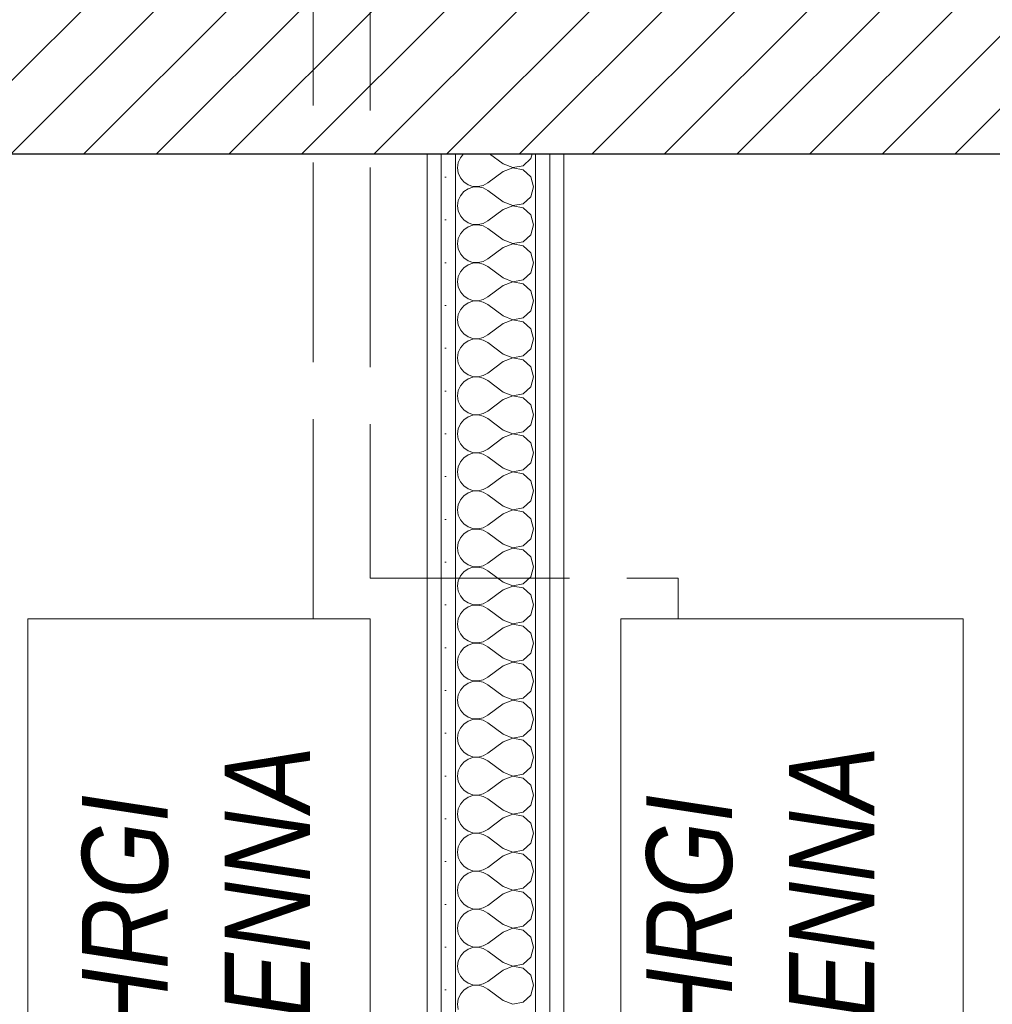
# Model space of a CAD drawing. Header units: millimetres. Extents: x -140780 to 266886, y -104422 to 233759.
# Tile 77 of 104: x 211839 to 212692, y 120400 to 121263. Entities that reach past the tile are written whole.
import ezdxf

# ---------------------------------------------------------------- set-up
doc = ezdxf.new("R2010")
doc.units = ezdxf.units.MM
doc.header["$MEASUREMENT"] = 0
doc.linetypes.add('Krawędzie ukryte', pattern=[225, 175, -50])
for name, color, linetype in [('KR_INW', 7, 'Continuous'), ('NAPIS_SODON', 7, 'Continuous'), ('ROZBUDOWA_NOWE_DZIAŁOWE', 7, 'Continuous')]:
    doc.layers.add(name, color=color, linetype=linetype)
for name, color, linetype, lineweight in [('KR_INW_Nr_pióra__101', 252, 'Continuous', 5), ('KR_INW_Nr_pióra__27', 7, 'Continuous', 25), ('NAPIS_SODON_Nr_pióra__121', 255, 'Continuous', 0), ('PRZEBUDOWA_KLIMATYZACJA_Nr_pióra__1', 7, 'Continuous', 13), ('PRZEBUDOWA_KLIMATYZACJA_Nr_pióra__50', 134, 'Continuous', 15), ('ROZBUDOWA_NOWE_DZIAŁOWE_Nr_pióra__47', 7, 'Continuous', 15), ('STREFA_NOWE_POM_Nr_pióra__121', 255, 'Continuous', 0)]:
    doc.layers.add(name, color=color, linetype=linetype, lineweight=lineweight)
for name, color, linetype, lineweight, true_color in [('ROZBUDOWA_NOWE_DZIAŁOWE_Nr_pióra__24', 7, 'Continuous', 15, 0x029e21), ('ROZBUDOWA_NOWE_DZIAŁOWE_Nr_pióra__4', 7, 'Continuous', 13, 0x029e21), ('ROZBUDOWA_NOWE_DZIAŁOWE_Nr_pióra__67', 7, 'Continuous', 13, 0x6a6a6a)]:
    doc.layers.add(name, color=color, linetype=linetype, lineweight=lineweight, true_color=true_color)
doc.styles.add('GENERATED_STYLE_3', font='txt')
pattern_1 = [(0, (0, 0), (0, 37.5), [0, -37.5])]

# ---------------------------------------------------------------- blocks, each defined once
blk = doc.blocks.new('Strop_2', base_point=(188316.02, 115154.11))
at = {"layer": 'NAPIS_SODON_Nr_pióra__121', "linetype": 'Continuous', "flags": 128}
blk.add_lwpolyline([(188316.02, 115154.11), (204667.26, 115154.11), (205241.5, 115154.11), (205242.23, 115154.11), (205242.23, 115394.11), (205241.5, 115154.11), (205174.54, 117823.17), (205315.39, 117824.76), (205315.39, 121145.59), (224463.25, 121145.59)], dxfattribs=at)
blk = doc.blocks.new('Ściana_1', base_point=(179075.09, 121675.59))
at = {"layer": 'KR_INW_Nr_pióra__101', "linetype": 'Continuous'}
h = blk.add_hatch(dxfattribs=at)
h.set_pattern_fill('Cegła_licówka', color=256, style=0, pattern_type=2)
h.set_pattern_definition([(45, (0, 0), (-31.819804, 31.819804), [])])
h.paths.add_polyline_path([(211832.16, 121525.59), (211832.16, 121425.59), (211832.16, 121375.59), (211832.16, 121145.59), (213378.33, 121145.59), (213378.33, 121375.59), (213378.33, 121425.59), (213378.33, 121525.59)])
at = {"layer": 'KR_INW_Nr_pióra__27', "linetype": 'Continuous', "flags": 128}
blk.add_lwpolyline([(211832.16, 121145.59), (213378.33, 121145.59)], dxfattribs=at)
blk = doc.blocks.new('*X557')
at = {"layer": 'ROZBUDOWA_NOWE_DZIAŁOWE_Nr_pióra__4', "linetype": 'Continuous'}
for p, q in [((212225.65, 121142.1), (212223.79, 121137.89)), ((212228.55, 121145.59), (212225.65, 121142.1)), ((212263.16, 121136.67), (212251.25, 121145.59)), ((212287.33, 121141.24), (212288.57, 121145.59)), ((212223.79, 121137.89), (212223.16, 121133.33)), ((212223.16, 121133.33), (212223.79, 121128.78)), ((212263.16, 121136.67), (212271.66, 121133.4)), ((212271.66, 121133.4), (212280.61, 121135.09)), ((212280.61, 121135.09), (212287.33, 121141.24)), ((212223.79, 121128.78), (212225.65, 121124.57)), ((212263.16, 121130), (212249.82, 121120)), ((212271.66, 121133.27), (212263.16, 121130)), ((212280.61, 121131.57), (212271.66, 121133.27)), ((212287.33, 121125.43), (212280.61, 121131.57)), ((212289.82, 121116.67), (212287.33, 121125.43)), ((212225.65, 121124.57), (212228.58, 121121.03)), ((212228.58, 121121.03), (212232.37, 121118.43)), ((212232.37, 121118.43), (212236.73, 121116.96)), ((212236.73, 121116.38), (212232.37, 121114.91)), ((212236.73, 121116.96), (212241.32, 121116.73)), ((212241.32, 121116.6), (212236.73, 121116.38)), ((212241.32, 121116.73), (212245.8, 121117.77)), ((212245.8, 121115.56), (212241.32, 121116.6)), ((212245.8, 121117.77), (212249.82, 121120)), ((212287.33, 121107.9), (212289.82, 121116.67)), ((212225.65, 121108.76), (212223.79, 121104.55)), ((212228.58, 121112.3), (212225.65, 121108.76)), ((212232.37, 121114.91), (212228.58, 121112.3)), ((212249.82, 121113.33), (212245.8, 121115.56)), ((212263.16, 121103.33), (212249.82, 121113.33)), ((212280.61, 121101.76), (212287.33, 121107.9)), ((212223.79, 121104.55), (212223.16, 121100)), ((212223.16, 121100), (212223.79, 121095.45)), ((212263.16, 121103.33), (212271.66, 121100.07)), ((212271.66, 121099.93), (212263.16, 121096.67)), ((212271.66, 121100.07), (212280.61, 121101.76)), ((212280.61, 121098.24), (212271.66, 121099.93)), ((212223.79, 121095.45), (212225.65, 121091.24)), ((212225.65, 121091.24), (212228.58, 121087.7)), ((212263.16, 121096.67), (212249.82, 121086.67)), ((212287.33, 121092.1), (212280.61, 121098.24)), ((212289.82, 121083.33), (212287.33, 121092.1)), ((212228.58, 121087.7), (212232.37, 121085.09)), ((212232.37, 121081.57), (212228.58, 121078.97)), ((212232.37, 121085.09), (212236.73, 121083.62)), ((212236.73, 121083.04), (212232.37, 121081.57)), ((212236.73, 121083.62), (212241.32, 121083.4)), ((212241.32, 121083.27), (212236.73, 121083.04)), ((212241.32, 121083.4), (212245.8, 121084.44)), ((212245.8, 121082.23), (212241.32, 121083.27)), ((212245.8, 121084.44), (212249.82, 121086.67)), ((212249.82, 121080), (212245.8, 121082.23)), ((212287.33, 121074.57), (212289.82, 121083.33)), ((212225.65, 121075.43), (212223.79, 121071.22)), ((212228.58, 121078.97), (212225.65, 121075.43)), ((212263.16, 121070), (212249.82, 121080)), ((212280.61, 121068.43), (212287.33, 121074.57)), ((212223.79, 121071.22), (212223.16, 121066.67)), ((212223.16, 121066.67), (212223.79, 121062.11)), ((212263.16, 121070), (212271.66, 121066.73)), ((212271.66, 121066.6), (212263.16, 121063.33)), ((212271.66, 121066.73), (212280.61, 121068.43)), ((212280.61, 121064.91), (212271.66, 121066.6)), ((212287.33, 121058.76), (212280.61, 121064.91)), ((212223.79, 121062.11), (212225.65, 121057.9)), ((212225.65, 121057.9), (212228.58, 121054.36)), ((212263.16, 121063.33), (212249.82, 121053.33)), ((212289.82, 121050), (212287.33, 121058.76)), ((212228.58, 121054.36), (212232.37, 121051.76)), ((212232.37, 121048.24), (212228.58, 121045.64)), ((212232.37, 121051.76), (212236.73, 121050.29)), ((212236.73, 121049.71), (212232.37, 121048.24)), ((212236.73, 121050.29), (212241.32, 121050.07)), ((212241.32, 121049.93), (212236.73, 121049.71)), ((212241.32, 121050.07), (212245.8, 121051.11)), ((212245.8, 121048.89), (212241.32, 121049.93)), ((212245.8, 121051.11), (212249.82, 121053.33)), ((212249.82, 121046.67), (212245.8, 121048.89)), ((212287.33, 121041.24), (212289.82, 121050)), ((212225.65, 121042.1), (212223.79, 121037.89)), ((212228.58, 121045.64), (212225.65, 121042.1)), ((212263.16, 121036.67), (212249.82, 121046.67)), ((212280.61, 121035.09), (212287.33, 121041.24)), ((212223.79, 121037.89), (212223.16, 121033.33)), ((212223.16, 121033.33), (212223.79, 121028.78)), ((212263.16, 121030), (212249.82, 121020)), ((212263.16, 121036.67), (212271.66, 121033.4)), ((212271.66, 121033.27), (212263.16, 121030)), ((212271.66, 121033.4), (212280.61, 121035.09)), ((212280.61, 121031.57), (212271.66, 121033.27)), ((212287.33, 121025.43), (212280.61, 121031.57)), ((212223.79, 121028.78), (212225.65, 121024.57)), ((212225.65, 121024.57), (212228.58, 121021.03)), ((212289.82, 121016.67), (212287.33, 121025.43)), ((212228.58, 121021.03), (212232.37, 121018.43)), ((212232.37, 121014.91), (212228.58, 121012.3)), ((212232.37, 121018.43), (212236.73, 121016.96)), ((212236.73, 121016.38), (212232.37, 121014.91)), ((212236.73, 121016.96), (212241.32, 121016.73)), ((212241.32, 121016.6), (212236.73, 121016.38)), ((212241.32, 121016.73), (212245.8, 121017.77)), ((212245.8, 121015.56), (212241.32, 121016.6)), ((212245.8, 121017.77), (212249.82, 121020)), ((212249.82, 121013.33), (212245.8, 121015.56)), ((212263.16, 121003.33), (212249.82, 121013.33)), ((212287.33, 121007.9), (212289.82, 121016.67)), ((212223.79, 121004.55), (212223.16, 121000)), ((212225.65, 121008.76), (212223.79, 121004.55)), ((212228.58, 121012.3), (212225.65, 121008.76)), ((212280.61, 121001.76), (212287.33, 121007.9)), ((212223.16, 121000), (212223.79, 120995.45)), ((212223.79, 120995.45), (212225.65, 120991.24)), ((212263.16, 120996.67), (212249.82, 120986.67)), ((212263.16, 121003.33), (212271.66, 121000.07)), ((212271.66, 120999.93), (212263.16, 120996.67)), ((212271.66, 121000.07), (212280.61, 121001.76)), ((212280.61, 120998.24), (212271.66, 120999.93)), ((212287.33, 120992.1), (212280.61, 120998.24)), ((212225.65, 120991.24), (212228.58, 120987.7)), ((212228.58, 120987.7), (212232.37, 120985.09)), ((212245.8, 120984.44), (212249.82, 120986.67)), ((212289.82, 120983.33), (212287.33, 120992.1)), ((212228.58, 120978.97), (212225.65, 120975.43)), ((212232.37, 120981.57), (212228.58, 120978.97)), ((212232.37, 120985.09), (212236.73, 120983.62)), ((212236.73, 120983.04), (212232.37, 120981.57)), ((212236.73, 120983.62), (212241.32, 120983.4)), ((212241.32, 120983.27), (212236.73, 120983.04)), ((212241.32, 120983.4), (212245.8, 120984.44)), ((212245.8, 120982.23), (212241.32, 120983.27)), ((212249.82, 120980), (212245.8, 120982.23)), ((212263.16, 120970), (212249.82, 120980)), ((212287.33, 120974.57), (212289.82, 120983.33)), ((212223.79, 120971.22), (212223.16, 120966.67)), ((212225.65, 120975.43), (212223.79, 120971.22)), ((212263.16, 120970), (212271.66, 120966.73)), ((212280.61, 120968.43), (212287.33, 120974.57)), ((212223.16, 120966.67), (212223.79, 120962.11)), ((212223.79, 120962.11), (212225.65, 120957.9)), ((212263.16, 120963.33), (212249.82, 120953.33)), ((212271.66, 120966.6), (212263.16, 120963.33)), ((212271.66, 120966.73), (212280.61, 120968.43)), ((212280.61, 120964.91), (212271.66, 120966.6)), ((212287.33, 120958.76), (212280.61, 120964.91)), ((212225.65, 120957.9), (212228.58, 120954.36)), ((212228.58, 120954.36), (212232.37, 120951.76)), ((212245.8, 120951.11), (212249.82, 120953.33)), ((212289.82, 120950), (212287.33, 120958.76)), ((212228.58, 120945.64), (212225.65, 120942.1)), ((212232.37, 120948.24), (212228.58, 120945.64)), ((212232.37, 120951.76), (212236.73, 120950.29)), ((212236.73, 120949.71), (212232.37, 120948.24)), ((212236.73, 120950.29), (212241.32, 120950.07)), ((212241.32, 120949.93), (212236.73, 120949.71)), ((212241.32, 120950.07), (212245.8, 120951.11)), ((212245.8, 120948.89), (212241.32, 120949.93)), ((212249.82, 120946.67), (212245.8, 120948.89)), ((212263.16, 120936.67), (212249.82, 120946.67)), ((212287.33, 120941.24), (212289.82, 120950)), ((212223.79, 120937.89), (212223.16, 120933.33)), ((212225.65, 120942.1), (212223.79, 120937.89)), ((212263.16, 120936.67), (212271.66, 120933.4)), ((212271.66, 120933.4), (212280.61, 120935.09)), ((212280.61, 120935.09), (212287.33, 120941.24)), ((212223.16, 120933.33), (212223.79, 120928.78)), ((212223.79, 120928.78), (212225.65, 120924.57)), ((212263.16, 120930), (212249.82, 120920)), ((212271.66, 120933.27), (212263.16, 120930)), ((212280.61, 120931.57), (212271.66, 120933.27)), ((212287.33, 120925.43), (212280.61, 120931.57)), ((212225.65, 120924.57), (212228.58, 120921.03)), ((212228.58, 120921.03), (212232.37, 120918.43)), ((212232.37, 120918.43), (212236.73, 120916.96)), ((212241.32, 120916.73), (212245.8, 120917.77)), ((212245.8, 120917.77), (212249.82, 120920)), ((212289.82, 120916.67), (212287.33, 120925.43)), ((212228.58, 120912.3), (212225.65, 120908.76)), ((212232.37, 120914.91), (212228.58, 120912.3)), ((212236.73, 120916.38), (212232.37, 120914.91)), ((212236.73, 120916.96), (212241.32, 120916.73)), ((212241.32, 120916.6), (212236.73, 120916.38)), ((212245.8, 120915.56), (212241.32, 120916.6)), ((212249.82, 120913.33), (212245.8, 120915.56)), ((212263.16, 120903.33), (212249.82, 120913.33)), ((212287.33, 120907.9), (212289.82, 120916.67)), ((212223.79, 120904.55), (212223.16, 120900)), ((212225.65, 120908.76), (212223.79, 120904.55)), ((212263.16, 120903.33), (212271.66, 120900.07)), ((212271.66, 120900.07), (212280.61, 120901.76)), ((212280.61, 120901.76), (212287.33, 120907.9)), ((212223.16, 120900), (212223.79, 120895.45)), ((212223.79, 120895.45), (212225.65, 120891.24)), ((212263.16, 120896.67), (212249.82, 120886.67)), ((212271.66, 120899.93), (212263.16, 120896.67)), ((212280.61, 120898.24), (212271.66, 120899.93)), ((212287.33, 120892.1), (212280.61, 120898.24)), ((212289.82, 120883.33), (212287.33, 120892.1)), ((212225.65, 120891.24), (212228.58, 120887.7)), ((212228.58, 120887.7), (212232.37, 120885.09)), ((212232.37, 120885.09), (212236.73, 120883.62)), ((212236.73, 120883.04), (212232.37, 120881.57)), ((212236.73, 120883.62), (212241.32, 120883.4)), ((212241.32, 120883.27), (212236.73, 120883.04)), ((212241.32, 120883.4), (212245.8, 120884.44)), ((212245.8, 120882.23), (212241.32, 120883.27)), ((212245.8, 120884.44), (212249.82, 120886.67)), ((212287.33, 120874.57), (212289.82, 120883.33)), ((212225.65, 120875.43), (212223.79, 120871.22)), ((212228.58, 120878.97), (212225.65, 120875.43)), ((212232.37, 120881.57), (212228.58, 120878.97)), ((212249.82, 120880), (212245.8, 120882.23)), ((212263.16, 120870), (212249.82, 120880)), ((212280.61, 120868.43), (212287.33, 120874.57)), ((212223.79, 120871.22), (212223.16, 120866.67)), ((212223.16, 120866.67), (212223.79, 120862.11)), ((212263.16, 120870), (212271.66, 120866.73)), ((212271.66, 120866.6), (212263.16, 120863.33)), ((212271.66, 120866.73), (212280.61, 120868.43)), ((212280.61, 120864.91), (212271.66, 120866.6)), ((212223.79, 120862.11), (212225.65, 120857.9)), ((212225.65, 120857.9), (212228.58, 120854.36)), ((212263.16, 120863.33), (212249.82, 120853.33)), ((212287.33, 120858.76), (212280.61, 120864.91)), ((212289.82, 120850), (212287.33, 120858.76)), ((212228.58, 120854.36), (212232.37, 120851.76)), ((212232.37, 120851.76), (212236.73, 120850.29)), ((212236.73, 120849.71), (212232.37, 120848.24)), ((212236.73, 120850.29), (212241.32, 120850.07)), ((212241.32, 120849.93), (212236.73, 120849.71)), ((212241.32, 120850.07), (212245.8, 120851.11)), ((212245.8, 120848.89), (212241.32, 120849.93)), ((212245.8, 120851.11), (212249.82, 120853.33)), ((212249.82, 120846.67), (212245.8, 120848.89)), ((212287.33, 120841.24), (212289.82, 120850)), ((212225.65, 120842.1), (212223.79, 120837.89)), ((212228.58, 120845.64), (212225.65, 120842.1)), ((212232.37, 120848.24), (212228.58, 120845.64)), ((212263.16, 120836.67), (212249.82, 120846.67)), ((212280.61, 120835.09), (212287.33, 120841.24)), ((212223.79, 120837.89), (212223.16, 120833.33)), ((212223.16, 120833.33), (212223.79, 120828.78)), ((212263.16, 120836.67), (212271.66, 120833.4)), ((212271.66, 120833.27), (212263.16, 120830)), ((212271.66, 120833.4), (212280.61, 120835.09)), ((212280.61, 120831.57), (212271.66, 120833.27)), ((212287.33, 120825.43), (212280.61, 120831.57)), ((212223.79, 120828.78), (212225.65, 120824.57)), ((212225.65, 120824.57), (212228.58, 120821.03)), ((212263.16, 120830), (212249.82, 120820)), ((212289.82, 120816.67), (212287.33, 120825.43)), ((212228.58, 120821.03), (212232.37, 120818.43)), ((212232.37, 120814.91), (212228.58, 120812.3)), ((212232.37, 120818.43), (212236.73, 120816.96)), ((212236.73, 120816.38), (212232.37, 120814.91)), ((212236.73, 120816.96), (212241.32, 120816.73)), ((212241.32, 120816.6), (212236.73, 120816.38)), ((212241.32, 120816.73), (212245.8, 120817.77)), ((212245.8, 120815.56), (212241.32, 120816.6)), ((212245.8, 120817.77), (212249.82, 120820)), ((212249.82, 120813.33), (212245.8, 120815.56)), ((212287.33, 120807.9), (212289.82, 120816.67)), ((212225.65, 120808.76), (212223.79, 120804.55)), ((212228.58, 120812.3), (212225.65, 120808.76)), ((212263.16, 120803.33), (212249.82, 120813.33)), ((212280.61, 120801.76), (212287.33, 120807.9)), ((212223.79, 120804.55), (212223.16, 120800)), ((212223.16, 120800), (212223.79, 120795.45)), ((212263.16, 120803.33), (212271.66, 120800.07)), ((212271.66, 120799.93), (212263.16, 120796.67)), ((212271.66, 120800.07), (212280.61, 120801.76)), ((212280.61, 120798.24), (212271.66, 120799.93)), ((212287.33, 120792.1), (212280.61, 120798.24)), ((212223.79, 120795.45), (212225.65, 120791.24)), ((212225.65, 120791.24), (212228.58, 120787.7)), ((212263.16, 120796.67), (212249.82, 120786.67)), ((212289.82, 120783.33), (212287.33, 120792.1)), ((212228.58, 120787.7), (212232.37, 120785.09)), ((212232.37, 120781.57), (212228.58, 120778.97)), ((212232.37, 120785.09), (212236.73, 120783.62)), ((212236.73, 120783.04), (212232.37, 120781.57)), ((212236.73, 120783.62), (212241.32, 120783.4)), ((212241.32, 120783.27), (212236.73, 120783.04)), ((212241.32, 120783.4), (212245.8, 120784.44)), ((212245.8, 120782.23), (212241.32, 120783.27)), ((212245.8, 120784.44), (212249.82, 120786.67)), ((212249.82, 120780), (212245.8, 120782.23)), ((212263.16, 120770), (212249.82, 120780)), ((212287.33, 120774.57), (212289.82, 120783.33)), ((212223.79, 120771.22), (212223.16, 120766.67)), ((212225.65, 120775.43), (212223.79, 120771.22)), ((212228.58, 120778.97), (212225.65, 120775.43)), ((212280.61, 120768.43), (212287.33, 120774.57)), ((212223.16, 120766.67), (212223.79, 120762.11)), ((212263.16, 120763.33), (212249.82, 120753.33)), ((212263.16, 120770), (212271.66, 120766.73)), ((212271.66, 120766.6), (212263.16, 120763.33)), ((212271.66, 120766.73), (212280.61, 120768.43)), ((212280.61, 120764.91), (212271.66, 120766.6)), ((212287.33, 120758.76), (212280.61, 120764.91)), ((212223.79, 120762.11), (212225.65, 120757.9)), ((212225.65, 120757.9), (212228.58, 120754.36)), ((212228.58, 120754.36), (212232.37, 120751.76)), ((212289.82, 120750), (212287.33, 120758.76)), ((212228.58, 120745.64), (212225.65, 120742.1)), ((212232.37, 120748.24), (212228.58, 120745.64)), ((212232.37, 120751.76), (212236.73, 120750.29)), ((212236.73, 120749.71), (212232.37, 120748.24)), ((212236.73, 120750.29), (212241.32, 120750.07)), ((212241.32, 120749.93), (212236.73, 120749.71)), ((212241.32, 120750.07), (212245.8, 120751.11)), ((212245.8, 120748.89), (212241.32, 120749.93)), ((212245.8, 120751.11), (212249.82, 120753.33)), ((212249.82, 120746.67), (212245.8, 120748.89)), ((212263.16, 120736.67), (212249.82, 120746.67)), ((212287.33, 120741.24), (212289.82, 120750)), ((212223.79, 120737.89), (212223.16, 120733.33)), ((212225.65, 120742.1), (212223.79, 120737.89)), ((212263.16, 120736.67), (212271.66, 120733.4)), ((212280.61, 120735.09), (212287.33, 120741.24)), ((212223.16, 120733.33), (212223.79, 120728.78)), ((212223.79, 120728.78), (212225.65, 120724.57)), ((212263.16, 120730), (212249.82, 120720)), ((212271.66, 120733.27), (212263.16, 120730)), ((212271.66, 120733.4), (212280.61, 120735.09)), ((212280.61, 120731.57), (212271.66, 120733.27)), ((212287.33, 120725.43), (212280.61, 120731.57)), ((212225.65, 120724.57), (212228.58, 120721.03)), ((212228.58, 120721.03), (212232.37, 120718.43)), ((212245.8, 120717.77), (212249.82, 120720)), ((212289.82, 120716.67), (212287.33, 120725.43)), ((212228.58, 120712.3), (212225.65, 120708.76)), ((212232.37, 120714.91), (212228.58, 120712.3)), ((212232.37, 120718.43), (212236.73, 120716.96)), ((212236.73, 120716.38), (212232.37, 120714.91)), ((212236.73, 120716.96), (212241.32, 120716.73)), ((212241.32, 120716.6), (212236.73, 120716.38)), ((212241.32, 120716.73), (212245.8, 120717.77)), ((212245.8, 120715.56), (212241.32, 120716.6)), ((212249.82, 120713.33), (212245.8, 120715.56)), ((212263.16, 120703.33), (212249.82, 120713.33)), ((212287.33, 120707.9), (212289.82, 120716.67)), ((212223.79, 120704.55), (212223.16, 120700)), ((212225.65, 120708.76), (212223.79, 120704.55)), ((212263.16, 120703.33), (212271.66, 120700.07)), ((212271.66, 120700.07), (212280.61, 120701.76)), ((212280.61, 120701.76), (212287.33, 120707.9)), ((212223.16, 120700), (212223.79, 120695.45)), ((212223.79, 120695.45), (212225.65, 120691.24)), ((212263.16, 120696.67), (212249.82, 120686.67)), ((212271.66, 120699.93), (212263.16, 120696.67)), ((212280.61, 120698.24), (212271.66, 120699.93)), ((212287.33, 120692.1), (212280.61, 120698.24)), ((212225.65, 120691.24), (212228.58, 120687.7)), ((212228.58, 120687.7), (212232.37, 120685.09)), ((212232.37, 120685.09), (212236.73, 120683.62)), ((212245.8, 120684.44), (212249.82, 120686.67)), ((212289.82, 120683.33), (212287.33, 120692.1)), ((212228.58, 120678.97), (212225.65, 120675.43)), ((212232.37, 120681.57), (212228.58, 120678.97)), ((212236.73, 120683.04), (212232.37, 120681.57)), ((212236.73, 120683.62), (212241.32, 120683.4)), ((212241.32, 120683.27), (212236.73, 120683.04)), ((212241.32, 120683.4), (212245.8, 120684.44)), ((212245.8, 120682.23), (212241.32, 120683.27)), ((212249.82, 120680), (212245.8, 120682.23)), ((212263.16, 120670), (212249.82, 120680)), ((212287.33, 120674.57), (212289.82, 120683.33)), ((212223.79, 120671.22), (212223.16, 120666.67)), ((212225.65, 120675.43), (212223.79, 120671.22)), ((212263.16, 120670), (212271.66, 120666.73)), ((212271.66, 120666.73), (212280.61, 120668.43)), ((212280.61, 120668.43), (212287.33, 120674.57)), ((212223.16, 120666.67), (212223.79, 120662.11)), ((212223.79, 120662.11), (212225.65, 120657.9)), ((212263.16, 120663.33), (212249.82, 120653.33)), ((212271.66, 120666.6), (212263.16, 120663.33)), ((212280.61, 120664.91), (212271.66, 120666.6)), ((212287.33, 120658.76), (212280.61, 120664.91)), ((212289.82, 120650), (212287.33, 120658.76)), ((212225.65, 120657.9), (212228.58, 120654.36)), ((212228.58, 120654.36), (212232.37, 120651.76)), ((212232.37, 120651.76), (212236.73, 120650.29)), ((212236.73, 120650.29), (212241.32, 120650.07)), ((212241.32, 120650.07), (212245.8, 120651.11)), ((212245.8, 120651.11), (212249.82, 120653.33)), ((212287.33, 120641.24), (212289.82, 120650)), ((212225.65, 120642.1), (212223.79, 120637.89)), ((212228.58, 120645.64), (212225.65, 120642.1)), ((212232.37, 120648.24), (212228.58, 120645.64)), ((212236.73, 120649.71), (212232.37, 120648.24)), ((212241.32, 120649.93), (212236.73, 120649.71)), ((212245.8, 120648.89), (212241.32, 120649.93)), ((212249.82, 120646.67), (212245.8, 120648.89)), ((212263.16, 120636.67), (212249.82, 120646.67)), ((212223.79, 120637.89), (212223.16, 120633.33)), ((212223.16, 120633.33), (212223.79, 120628.78)), ((212263.16, 120636.67), (212271.66, 120633.4)), ((212271.66, 120633.27), (212263.16, 120630)), ((212271.66, 120633.4), (212280.61, 120635.09)), ((212280.61, 120631.57), (212271.66, 120633.27)), ((212280.61, 120635.09), (212287.33, 120641.24)), ((212223.79, 120628.78), (212225.65, 120624.57)), ((212225.65, 120624.57), (212228.58, 120621.03)), ((212263.16, 120630), (212249.82, 120620)), ((212287.33, 120625.43), (212280.61, 120631.57)), ((212289.82, 120616.67), (212287.33, 120625.43)), ((212228.58, 120621.03), (212232.37, 120618.43)), ((212232.37, 120618.43), (212236.73, 120616.96)), ((212236.73, 120616.38), (212232.37, 120614.91)), ((212236.73, 120616.96), (212241.32, 120616.73)), ((212241.32, 120616.6), (212236.73, 120616.38)), ((212241.32, 120616.73), (212245.8, 120617.77)), ((212245.8, 120615.56), (212241.32, 120616.6)), ((212245.8, 120617.77), (212249.82, 120620)), ((212249.82, 120613.33), (212245.8, 120615.56)), ((212287.33, 120607.9), (212289.82, 120616.67)), ((212225.65, 120608.76), (212223.79, 120604.55)), ((212228.58, 120612.3), (212225.65, 120608.76)), ((212232.37, 120614.91), (212228.58, 120612.3)), ((212263.16, 120603.33), (212249.82, 120613.33)), ((212280.61, 120601.76), (212287.33, 120607.9)), ((212223.79, 120604.55), (212223.16, 120600)), ((212223.16, 120600), (212223.79, 120595.45)), ((212263.16, 120603.33), (212271.66, 120600.07)), ((212271.66, 120599.93), (212263.16, 120596.67)), ((212271.66, 120600.07), (212280.61, 120601.76)), ((212280.61, 120598.24), (212271.66, 120599.93)), ((212287.33, 120592.1), (212280.61, 120598.24)), ((212223.79, 120595.45), (212225.65, 120591.24)), ((212225.65, 120591.24), (212228.58, 120587.7)), ((212263.16, 120596.67), (212249.82, 120586.67)), ((212289.82, 120583.33), (212287.33, 120592.1)), ((212228.58, 120587.7), (212232.37, 120585.09)), ((212232.37, 120581.57), (212228.58, 120578.97)), ((212232.37, 120585.09), (212236.73, 120583.62)), ((212236.73, 120583.04), (212232.37, 120581.57)), ((212236.73, 120583.62), (212241.32, 120583.4)), ((212241.32, 120583.27), (212236.73, 120583.04)), ((212241.32, 120583.4), (212245.8, 120584.44)), ((212245.8, 120582.23), (212241.32, 120583.27)), ((212245.8, 120584.44), (212249.82, 120586.67)), ((212249.82, 120580), (212245.8, 120582.23)), ((212287.33, 120574.57), (212289.82, 120583.33)), ((212225.65, 120575.43), (212223.79, 120571.22)), ((212228.58, 120578.97), (212225.65, 120575.43)), ((212263.16, 120570), (212249.82, 120580)), ((212280.61, 120568.43), (212287.33, 120574.57)), ((212223.79, 120571.22), (212223.16, 120566.67)), ((212223.16, 120566.67), (212223.79, 120562.11)), ((212263.16, 120570), (212271.66, 120566.73)), ((212271.66, 120566.6), (212263.16, 120563.33)), ((212271.66, 120566.73), (212280.61, 120568.43)), ((212280.61, 120564.91), (212271.66, 120566.6)), ((212287.33, 120558.76), (212280.61, 120564.91)), ((212223.79, 120562.11), (212225.65, 120557.9)), ((212225.65, 120557.9), (212228.58, 120554.36)), ((212263.16, 120563.33), (212249.82, 120553.33)), ((212289.82, 120550), (212287.33, 120558.76)), ((212228.58, 120554.36), (212232.37, 120551.76)), ((212232.37, 120548.24), (212228.58, 120545.64)), ((212232.37, 120551.76), (212236.73, 120550.29)), ((212236.73, 120549.71), (212232.37, 120548.24)), ((212236.73, 120550.29), (212241.32, 120550.07)), ((212241.32, 120549.93), (212236.73, 120549.71)), ((212241.32, 120550.07), (212245.8, 120551.11)), ((212245.8, 120548.89), (212241.32, 120549.93)), ((212245.8, 120551.11), (212249.82, 120553.33)), ((212249.82, 120546.67), (212245.8, 120548.89)), ((212263.16, 120536.67), (212249.82, 120546.67)), ((212287.33, 120541.24), (212289.82, 120550)), ((212223.79, 120537.89), (212223.16, 120533.33)), ((212225.65, 120542.1), (212223.79, 120537.89)), ((212228.58, 120545.64), (212225.65, 120542.1)), ((212280.61, 120535.09), (212287.33, 120541.24)), ((212223.16, 120533.33), (212223.79, 120528.78)), ((212263.16, 120530), (212249.82, 120520)), ((212263.16, 120536.67), (212271.66, 120533.4)), ((212271.66, 120533.27), (212263.16, 120530)), ((212271.66, 120533.4), (212280.61, 120535.09)), ((212280.61, 120531.57), (212271.66, 120533.27)), ((212287.33, 120525.43), (212280.61, 120531.57)), ((212223.79, 120528.78), (212225.65, 120524.57)), ((212225.65, 120524.57), (212228.58, 120521.03)), ((212228.58, 120521.03), (212232.37, 120518.43)), ((212289.82, 120516.67), (212287.33, 120525.43)), ((212228.58, 120512.3), (212225.65, 120508.76)), ((212232.37, 120514.91), (212228.58, 120512.3)), ((212232.37, 120518.43), (212236.73, 120516.96)), ((212236.73, 120516.38), (212232.37, 120514.91)), ((212236.73, 120516.96), (212241.32, 120516.73)), ((212241.32, 120516.6), (212236.73, 120516.38)), ((212241.32, 120516.73), (212245.8, 120517.77)), ((212245.8, 120515.56), (212241.32, 120516.6)), ((212245.8, 120517.77), (212249.82, 120520)), ((212249.82, 120513.33), (212245.8, 120515.56)), ((212263.16, 120503.33), (212249.82, 120513.33)), ((212287.33, 120507.9), (212289.82, 120516.67)), ((212223.79, 120504.55), (212223.16, 120500)), ((212225.65, 120508.76), (212223.79, 120504.55)), ((212263.16, 120503.33), (212271.66, 120500.07)), ((212280.61, 120501.76), (212287.33, 120507.9)), ((212223.16, 120500), (212223.79, 120495.45)), ((212223.79, 120495.45), (212225.65, 120491.24)), ((212263.16, 120496.67), (212249.82, 120486.67)), ((212271.66, 120499.93), (212263.16, 120496.67)), ((212271.66, 120500.07), (212280.61, 120501.76)), ((212280.61, 120498.24), (212271.66, 120499.93)), ((212287.33, 120492.1), (212280.61, 120498.24)), ((212225.65, 120491.24), (212228.58, 120487.7)), ((212228.58, 120487.7), (212232.37, 120485.09)), ((212245.8, 120484.44), (212249.82, 120486.67)), ((212289.82, 120483.33), (212287.33, 120492.1)), ((212228.58, 120478.97), (212225.65, 120475.43)), ((212232.37, 120481.57), (212228.58, 120478.97)), ((212232.37, 120485.09), (212236.73, 120483.62)), ((212236.73, 120483.04), (212232.37, 120481.57)), ((212236.73, 120483.62), (212241.32, 120483.4)), ((212241.32, 120483.27), (212236.73, 120483.04)), ((212241.32, 120483.4), (212245.8, 120484.44)), ((212245.8, 120482.23), (212241.32, 120483.27)), ((212249.82, 120480), (212245.8, 120482.23)), ((212263.16, 120470), (212249.82, 120480)), ((212287.33, 120474.57), (212289.82, 120483.33)), ((212223.79, 120471.22), (212223.16, 120466.67)), ((212225.65, 120475.43), (212223.79, 120471.22)), ((212263.16, 120470), (212271.66, 120466.73)), ((212280.61, 120468.43), (212287.33, 120474.57)), ((212223.16, 120466.67), (212223.79, 120462.11)), ((212223.79, 120462.11), (212225.65, 120457.9)), ((212263.16, 120463.33), (212249.82, 120453.33)), ((212271.66, 120466.6), (212263.16, 120463.33)), ((212271.66, 120466.73), (212280.61, 120468.43)), ((212280.61, 120464.91), (212271.66, 120466.6)), ((212287.33, 120458.76), (212280.61, 120464.91)), ((212225.65, 120457.9), (212228.58, 120454.36)), ((212228.58, 120454.36), (212232.37, 120451.76)), ((212232.37, 120451.76), (212236.73, 120450.29)), ((212245.8, 120451.11), (212249.82, 120453.33)), ((212289.82, 120450), (212287.33, 120458.76)), ((212228.58, 120445.64), (212225.65, 120442.1)), ((212232.37, 120448.24), (212228.58, 120445.64)), ((212236.73, 120449.71), (212232.37, 120448.24)), ((212236.73, 120450.29), (212241.32, 120450.07)), ((212241.32, 120449.93), (212236.73, 120449.71)), ((212241.32, 120450.07), (212245.8, 120451.11)), ((212245.8, 120448.89), (212241.32, 120449.93)), ((212249.82, 120446.67), (212245.8, 120448.89)), ((212263.16, 120436.67), (212249.82, 120446.67)), ((212287.33, 120441.24), (212289.82, 120450)), ((212223.79, 120437.89), (212223.16, 120433.33)), ((212225.65, 120442.1), (212223.79, 120437.89)), ((212263.16, 120436.67), (212271.66, 120433.4)), ((212271.66, 120433.4), (212280.61, 120435.09)), ((212280.61, 120435.09), (212287.33, 120441.24)), ((212223.16, 120433.33), (212223.79, 120428.78)), ((212223.79, 120428.78), (212225.65, 120424.57)), ((212263.16, 120430), (212249.82, 120420)), ((212271.66, 120433.27), (212263.16, 120430)), ((212280.61, 120431.57), (212271.66, 120433.27)), ((212287.33, 120425.43), (212280.61, 120431.57)), ((212225.65, 120424.57), (212228.58, 120421.03)), ((212228.58, 120421.03), (212232.37, 120418.43)), ((212232.37, 120418.43), (212236.73, 120416.96)), ((212236.73, 120416.96), (212241.32, 120416.73)), ((212241.32, 120416.73), (212245.8, 120417.77)), ((212245.8, 120417.77), (212249.82, 120420)), ((212289.82, 120416.67), (212287.33, 120425.43)), ((212225.65, 120408.76), (212223.79, 120404.55)), ((212228.58, 120412.3), (212225.65, 120408.76)), ((212232.37, 120414.91), (212228.58, 120412.3)), ((212236.73, 120416.38), (212232.37, 120414.91)), ((212241.32, 120416.6), (212236.73, 120416.38)), ((212245.8, 120415.56), (212241.32, 120416.6)), ((212249.82, 120413.33), (212245.8, 120415.56)), ((212263.16, 120403.33), (212249.82, 120413.33)), ((212287.33, 120407.9), (212289.82, 120416.67)), ((212223.79, 120404.55), (212223.16, 120400)), ((212223.16, 120400), (212223.79, 120395.45)), ((212263.16, 120403.33), (212271.66, 120400.07)), ((212271.66, 120400.07), (212280.61, 120401.76)), ((212280.61, 120401.76), (212287.33, 120407.9))]:
    blk.add_line(p, q, dxfattribs=at)
blk = doc.blocks.new('Ściana_141', base_point=(212316.49, 115826.05))
at = {"layer": 'ROZBUDOWA_NOWE_DZIAŁOWE_Nr_pióra__24', "linetype": 'Continuous'}
h = blk.add_hatch(dxfattribs=at)
h.set_pattern_fill('Gips', color=256, style=0, pattern_type=2)
h.set_pattern_definition(pattern_1)
h.paths.add_polyline_path([(212196.49, 121145.59), (212196.49, 119121.89), (212208.99, 119121.89), (212208.99, 121145.59)])
h = blk.add_hatch(dxfattribs=at)
h.set_pattern_fill('Gips', color=256, style=0, pattern_type=2)
h.set_pattern_definition(pattern_1)
h.paths.add_polyline_path([(212221.49, 121145.59), (212208.99, 121145.59), (212208.99, 119121.89), (212221.49, 119121.89)])
h = blk.add_hatch(dxfattribs=at)
h.set_pattern_fill('Gips', color=256, style=0, pattern_type=2)
h.set_pattern_definition(pattern_1)
h.paths.add_polyline_path([(212291.49, 119121.89), (212303.99, 119121.89), (212303.99, 121145.59), (212291.49, 121145.59)])
h = blk.add_hatch(dxfattribs=at)
h.set_pattern_fill('Gips', color=256, style=0, pattern_type=2)
h.set_pattern_definition(pattern_1)
h.paths.add_polyline_path([(212303.99, 121145.59), (212303.99, 119121.89), (212316.49, 119121.89), (212316.49, 121145.59)])
at = {"layer": 'ROZBUDOWA_NOWE_DZIAŁOWE_Nr_pióra__47', "linetype": 'Continuous', "flags": 128}
for points in [[(212316.49, 121145.59), (212196.49, 121145.59)], [(212196.49, 121145.59), (212196.49, 119121.89)], [(212316.49, 119121.89), (212316.49, 121145.59)]]:
    blk.add_lwpolyline(points, dxfattribs=at)
at = {"layer": 'ROZBUDOWA_NOWE_DZIAŁOWE_Nr_pióra__67', "linetype": 'Continuous'}
for p, q in [((212208.99, 121145.59), (212208.99, 119121.89)), ((212221.49, 121145.59), (212221.49, 119121.89)), ((212291.49, 119121.89), (212291.49, 121145.59)), ((212303.99, 119121.89), (212303.99, 121145.59))]:
    blk.add_line(p, q, dxfattribs=at)
at = {"layer": 'ROZBUDOWA_NOWE_DZIAŁOWE'}
blk.add_blockref('*X557', (0, 0), dxfattribs=at)

msp = doc.modelspace()

# ---------------------------------------------------------------- linework, layer by layer
at = {"layer": 'PRZEBUDOWA_KLIMATYZACJA_Nr_pióra__50', "linetype": 'Krawędzie ukryte'}
for p, q in [((212146.49, 121808.4), (212146.49, 120773.54)), ((212096.49, 120737.96), (212096.49, 121702.08)), ((212146.49, 120773.54), (212416.49, 120773.54)), ((212416.49, 120737.96), (212416.49, 120773.54))]:
    msp.add_line(p, q, dxfattribs=at)
at = {"layer": 'PRZEBUDOWA_KLIMATYZACJA_Nr_pióra__50', "linetype": 'Continuous'}
for p, q in [((212146.49, 120737.96), (211846.49, 120737.96)), ((211846.49, 120737.96), (211846.49, 119537.96)), ((212146.49, 119537.96), (212146.49, 120737.96)), ((212366.49, 119537.96), (212366.49, 120737.96)), ((212366.49, 120737.96), (212666.49, 120737.96)), ((212666.49, 120737.96), (212666.49, 119537.96))]:
    msp.add_line(p, q, dxfattribs=at)
at = {"layer": 'STREFA_NOWE_POM_Nr_pióra__121', "linetype": 'Continuous', "flags": 128}
for points in [[(207849.04, 121145.59), (207797.76, 116236.52), (208691.74, 116251.96), (208697.24, 115577.06), (209091.24, 115577.06), (209976.35, 115577.06), (211746.88, 115577.06), (211743.74, 115852.73), (212106.55, 115831.18), (212196.49, 115828.99), (212196.49, 121145.59), (209091.24, 121145.59), (208836.97, 121145.59)], [(216210.84, 119674.66), (216210.84, 121145.59), (212316.49, 121145.59), (212316.49, 117206.76), (216210.84, 117206.76)]]:
    msp.add_lwpolyline(points, close=True, dxfattribs=at)

# ---------------------------------------------------------------- block references
at = {"layer": 'KR_INW'}
msp.add_blockref('Ściana_1', (179075.09, 121675.59), dxfattribs=at)
at = {"layer": 'NAPIS_SODON', "color": 255, "linetype": 'Continuous', "lineweight": 0}
msp.add_blockref('Strop_2', (188316.02, 115154.11), dxfattribs=at)
at = {"layer": 'ROZBUDOWA_NOWE_DZIAŁOWE'}
msp.add_blockref('Ściana_141', (212316.49, 115826.05), dxfattribs=at)

# ---------------------------------------------------------------- texts
at = {"layer": 'PRZEBUDOWA_KLIMATYZACJA_Nr_pióra__1', "linetype": 'Continuous', "char_height": 75, "width": 1205.7931, "attachment_point": 2, "rotation": 90, "style": 'GENERATED_STYLE_3'}
for insert in [(211893.95, 120165.88), (212388.72, 120165.88)]:
    msp.add_mtext('\\A1;{\\fArial Narrow|b0|i1|c238|p34;KAISAI KWX-09HRGI\\P\\pt9104.35;\\fArial Narrow|b0|i1|c238|p34;JEDN. WEW. ŚCIENNA\\P\\fArial Narrow|b0|i1|c238|p34;\\c6974058;\\H0.666667x;}', dxfattribs=dict(at, insert=insert))

doc.saveas('drawing.dxf')
